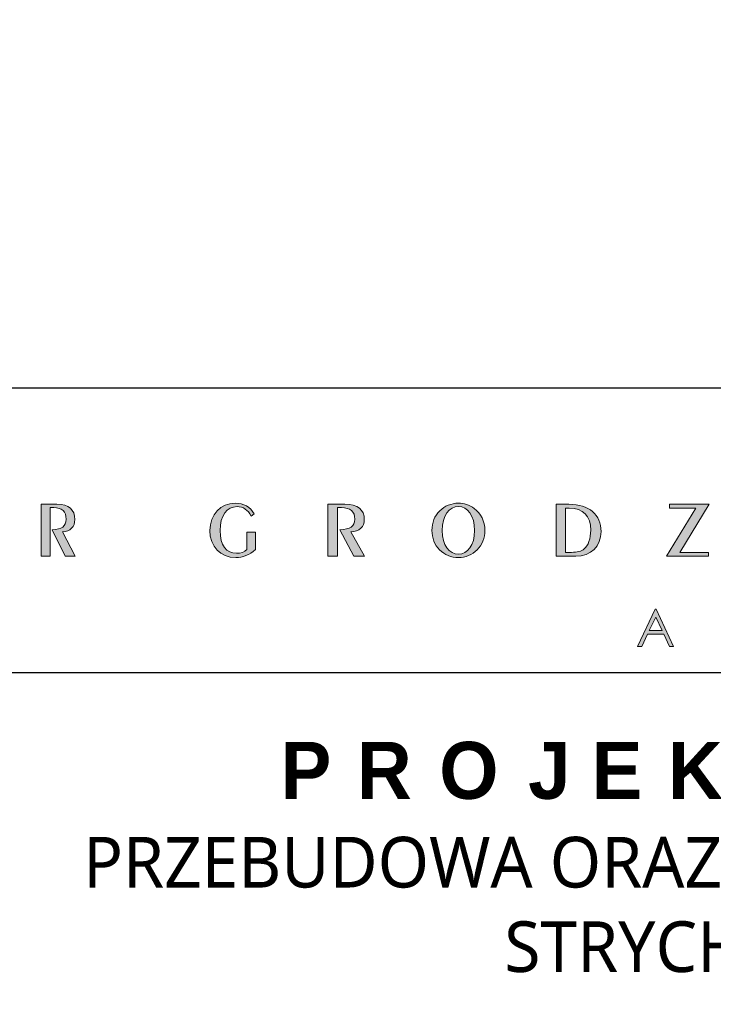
# Model space of a CAD drawing. Header units: millimetres. Extents: x 80301 to 146489, y -78581 to -28273.
# Tile 131 of 135: x 144244 to 144464, y -75330 to -75019. Entities that reach past the tile are written whole.
import ezdxf

# ---------------------------------------------------------------- set-up
doc = ezdxf.new("R2010")
doc.units = ezdxf.units.MM
doc.layers.get('0').update_dxf_attribs({"lineweight": 0})
doc.layers.add('A-przekrycieram.ART', color=7, linetype='Continuous', lineweight=0, true_color=0xffffff)
doc.layers.add('opis..KF', color=250, linetype='Continuous', lineweight=15)
doc.styles.add('ARCH', font='segoeuil.ttf')

# ---------------------------------------------------------------- blocks, each defined once
blk = doc.blocks.new('A$C3E4B4AA6')
at = {"layer": 'opis..KF', "lineweight": 0}
h = blk.add_hatch(color=256, dxfattribs=at)
h.dxf.hatch_style = 1
edge = h.paths.add_edge_path()
edge.add_spline(control_points=[(159.55, 40.88), (159.55, 40.88), (155.09, 49.43), (155.09, 49.43), (155.09, 49.43), (157.91, 49.58), (159.46, 51.19), (159.46, 53.77), (159.46, 53.77), (159.46, 57.23), (157.35, 59.11), (153.14, 59.11), (153.14, 59.11), (153.14, 59.11), (147.64, 59.11), (147.64, 59.11), (147.64, 59.11), (147.64, 59.11), (147.64, 40.88), (147.64, 40.88), (147.64, 40.88), (147.64, 40.88), (150.76, 40.88), (150.76, 40.88), (150.76, 40.88), (150.76, 40.88), (150.76, 57.94), (150.76, 57.94), (150.76, 57.94), (150.76, 57.94), (152.04, 57.94), (152.04, 57.94), (152.04, 57.94), (154.95, 57.94), (156.39, 56.62), (156.39, 53.92), (156.39, 53.92), (156.39, 51.31), (154.88, 50.36), (151.54, 50.12), (151.54, 50.12), (151.54, 50.12), (156.05, 40.88), (156.05, 40.88), (156.05, 40.88), (156.05, 40.88), (159.55, 40.88), (159.55, 40.88)], knot_values=[0, 0, 0, 0, 0.076923, 0.076923, 0.076923, 0.077023, 0.153846, 0.153846, 0.153846, 0.153946, 0.230769, 0.230769, 0.230769, 0.230869, 0.307692, 0.307692, 0.307692, 0.307792, 0.384615, 0.384615, 0.384615, 0.384715, 0.461538, 0.461538, 0.461538, 0.461638, 0.538462, 0.538462, 0.538462, 0.538562, 0.615385, 0.615385, 0.615385, 0.615485, 0.692308, 0.692308, 0.692308, 0.692408, 0.769231, 0.769231, 0.769231, 0.769331, 0.846154, 0.846154, 0.846154, 0.846254, 1, 1, 1, 1], degree=3, periodic=0)
h = blk.add_hatch(color=256, dxfattribs=at)
h.dxf.hatch_style = 1
edge = h.paths.add_edge_path()
edge.add_spline(control_points=[(222.92, 43.25), (222.92, 43.25), (222.92, 49.39), (222.92, 49.39), (222.92, 49.39), (222.92, 49.39), (219.85, 49.39), (219.85, 49.39), (219.85, 49.39), (219.85, 49.39), (219.85, 43.2), (219.85, 43.2), (219.85, 43.2), (218.99, 42.39), (217.73, 41.91), (216.26, 41.91), (216.26, 41.91), (212.71, 41.91), (210.47, 44.73), (210.47, 49.87), (210.47, 49.87), (210.47, 55.16), (212.8, 58.3), (216.41, 58.3), (216.41, 58.3), (218.58, 58.3), (220.26, 57.18), (221.38, 54.97), (221.38, 54.97), (221.38, 54.97), (222.48, 55.72), (222.48, 55.72), (222.48, 55.72), (221.02, 58.23), (218.8, 59.5), (215.7, 59.5), (215.7, 59.5), (210.78, 59.5), (206.86, 55.5), (206.86, 49.97), (206.86, 49.97), (206.86, 44.27), (210.59, 40.44), (216, 40.44), (216, 40.44), (218.43, 40.44), (220.75, 41.35), (222.92, 43.25)], knot_values=[0, 0, 0, 0, 0.076923, 0.076923, 0.076923, 0.077023, 0.153846, 0.153846, 0.153846, 0.153946, 0.230769, 0.230769, 0.230769, 0.230869, 0.307692, 0.307692, 0.307692, 0.307792, 0.384615, 0.384615, 0.384615, 0.384715, 0.461538, 0.461538, 0.461538, 0.461638, 0.538462, 0.538462, 0.538462, 0.538562, 0.615385, 0.615385, 0.615385, 0.615485, 0.692308, 0.692308, 0.692308, 0.692408, 0.769231, 0.769231, 0.769231, 0.769331, 0.846154, 0.846154, 0.846154, 0.846254, 1, 1, 1, 1], degree=3, periodic=0)
h = blk.add_hatch(color=256, dxfattribs=at)
h.dxf.hatch_style = 1
edge = h.paths.add_edge_path()
edge.add_spline(control_points=[(261.21, 40.88), (261.21, 40.88), (256.36, 49.43), (256.36, 49.43), (256.36, 49.43), (259.43, 49.58), (261.11, 51.19), (261.11, 53.77), (261.11, 53.77), (261.11, 57.23), (258.82, 59.11), (254.24, 59.11), (254.24, 59.11), (254.24, 59.11), (248.27, 59.11), (248.27, 59.11), (248.27, 59.11), (248.27, 59.11), (248.27, 40.88), (248.27, 40.88), (248.27, 40.88), (248.27, 40.88), (251.66, 40.88), (251.66, 40.88), (251.66, 40.88), (251.66, 40.88), (251.66, 57.94), (251.66, 57.94), (251.66, 57.94), (251.66, 57.94), (253.05, 57.94), (253.05, 57.94), (253.05, 57.94), (256.22, 57.94), (257.78, 56.62), (257.78, 53.92), (257.78, 53.92), (257.78, 51.31), (256.14, 50.36), (252.51, 50.12), (252.51, 50.12), (252.51, 50.12), (257.41, 40.88), (257.41, 40.88), (257.41, 40.88), (257.41, 40.88), (261.21, 40.88), (261.21, 40.88)], knot_values=[0, 0, 0, 0, 0.076923, 0.076923, 0.076923, 0.077023, 0.153846, 0.153846, 0.153846, 0.153946, 0.230769, 0.230769, 0.230769, 0.230869, 0.307692, 0.307692, 0.307692, 0.307792, 0.384615, 0.384615, 0.384615, 0.384715, 0.461538, 0.461538, 0.461538, 0.461638, 0.538462, 0.538462, 0.538462, 0.538562, 0.615385, 0.615385, 0.615385, 0.615485, 0.692308, 0.692308, 0.692308, 0.692408, 0.769231, 0.769231, 0.769231, 0.769331, 0.846154, 0.846154, 0.846154, 0.846254, 1, 1, 1, 1], degree=3, periodic=0)
h = blk.add_hatch(color=256, dxfattribs=at)
h.dxf.hatch_style = 1
edge = h.paths.add_edge_path()
edge.add_spline(control_points=[(303.45, 49.95), (303.45, 53.16), (302.11, 55.89), (299.68, 57.69), (299.68, 57.69), (298.04, 58.86), (296.14, 59.5), (294.15, 59.5), (294.15, 59.5), (291.66, 59.5), (289.35, 58.52), (287.59, 56.79), (287.59, 56.79), (285.79, 55.04), (284.84, 52.65), (284.84, 49.95), (284.84, 49.95), (284.84, 47.27), (285.79, 44.9), (287.54, 43.15), (287.54, 43.15), (289.35, 41.35), (291.64, 40.44), (294.15, 40.44), (294.15, 40.44), (296.63, 40.44), (298.92, 41.35), (300.72, 43.15), (300.72, 43.15), (302.5, 44.9), (303.45, 47.27), (303.45, 49.95)], knot_values=[0, 0, 0, 0, 0.111111, 0.111111, 0.111111, 0.111211, 0.222222, 0.222222, 0.222222, 0.222322, 0.333333, 0.333333, 0.333333, 0.333433, 0.444444, 0.444444, 0.444444, 0.444544, 0.555556, 0.555556, 0.555556, 0.555656, 0.666667, 0.666667, 0.666667, 0.666767, 0.777778, 0.777778, 0.777778, 0.777878, 1, 1, 1, 1], degree=3, periodic=0)
edge = h.paths.add_edge_path(flags=16)
edge.add_spline(control_points=[(299.85, 49.95), (299.85, 44.76), (297.31, 41.61), (294.15, 41.61), (294.15, 41.61), (290.95, 41.61), (288.44, 44.78), (288.44, 49.95), (288.44, 49.95), (288.44, 55.14), (290.95, 58.33), (294.15, 58.33), (294.15, 58.33), (297.31, 58.33), (299.85, 55.16), (299.85, 49.95)], knot_values=[0, 0, 0, 0, 0.2, 0.2, 0.2, 0.2001, 0.4, 0.4, 0.4, 0.4001, 0.6, 0.6, 0.6, 0.6001, 1, 1, 1, 1], degree=3, periodic=0)
h = blk.add_hatch(color=256, dxfattribs=at)
h.dxf.hatch_style = 1
edge = h.paths.add_edge_path()
edge.add_spline(control_points=[(344.26, 49.58), (344.26, 55.48), (340.09, 59.11), (332.9, 59.11), (332.9, 59.11), (332.9, 59.11), (328.45, 59.11), (328.45, 59.11), (328.45, 59.11), (328.45, 59.11), (328.45, 40.88), (328.45, 40.88), (328.45, 40.88), (328.45, 40.88), (335.34, 40.88), (335.34, 40.88), (335.34, 40.88), (340.72, 40.88), (344.26, 44.39), (344.26, 49.58)], knot_values=[0, 0, 0, 0, 0.166667, 0.166667, 0.166667, 0.166767, 0.333333, 0.333333, 0.333333, 0.333433, 0.5, 0.5, 0.5, 0.5001, 0.666667, 0.666667, 0.666667, 0.666767, 1, 1, 1, 1], degree=3, periodic=0)
edge = h.paths.add_edge_path(flags=16)
edge.add_spline(control_points=[(340.63, 50.04), (340.63, 47), (339.75, 44.71), (338.31, 43.44), (338.31, 43.44), (337.29, 42.56), (335.85, 42.25), (333.81, 42.25), (333.81, 42.25), (333.81, 42.25), (331.81, 42.25), (331.81, 42.25), (331.81, 42.25), (331.81, 42.25), (331.81, 57.74), (331.81, 57.74), (331.81, 57.74), (331.81, 57.74), (333.07, 57.74), (333.07, 57.74), (333.07, 57.74), (337.97, 57.74), (340.63, 55.01), (340.63, 50.04)], knot_values=[0, 0, 0, 0, 0.142857, 0.142857, 0.142857, 0.142957, 0.285714, 0.285714, 0.285714, 0.285814, 0.428571, 0.428571, 0.428571, 0.428671, 0.571429, 0.571429, 0.571429, 0.571529, 0.714286, 0.714286, 0.714286, 0.714386, 1, 1, 1, 1], degree=3, periodic=0)
h = blk.add_hatch(color=256, dxfattribs=at)
h.dxf.hatch_style = 1
edge = h.paths.add_edge_path()
edge.add_spline(control_points=[(382.16, 59.11), (382.16, 59.11), (368.32, 59.11), (368.32, 59.11), (368.32, 59.11), (368.32, 59.11), (368.32, 57.74), (368.32, 57.74), (368.32, 57.74), (368.32, 57.74), (377.58, 57.74), (377.58, 57.74), (377.58, 57.74), (377.58, 57.74), (367.28, 40.88), (367.28, 40.88), (367.28, 40.88), (367.28, 40.88), (381.97, 40.88), (381.97, 40.88), (381.97, 40.88), (381.97, 40.88), (381.97, 42.25), (381.97, 42.25), (381.97, 42.25), (381.97, 42.25), (371.88, 42.25), (371.88, 42.25), (371.88, 42.25), (371.88, 42.25), (382.16, 59.11), (382.16, 59.11)], knot_values=[0, 0, 0, 0, 0.111111, 0.111111, 0.111111, 0.111211, 0.222222, 0.222222, 0.222222, 0.222322, 0.333333, 0.333333, 0.333333, 0.333433, 0.444444, 0.444444, 0.444444, 0.444544, 0.555556, 0.555556, 0.555556, 0.555656, 0.666667, 0.666667, 0.666667, 0.666767, 0.777778, 0.777778, 0.777778, 0.777878, 1, 1, 1, 1], degree=3, periodic=0)
h = blk.add_hatch(color=256, dxfattribs=at)
h.dxf.hatch_style = 1
edge = h.paths.add_edge_path()
edge.add_spline(control_points=[(363.59, 22.31), (363.59, 22.31), (369.72, 9.18), (369.72, 9.18), (369.72, 9.18), (369.72, 9.18), (368.31, 9.18), (368.31, 9.18), (368.31, 9.18), (368.31, 9.18), (366.25, 13.5), (366.25, 13.5), (366.25, 13.5), (366.25, 13.5), (360.57, 13.5), (360.57, 13.5), (360.57, 13.5), (360.57, 13.5), (358.53, 9.18), (358.53, 9.18), (358.53, 9.18), (358.53, 9.18), (357.06, 9.18), (357.06, 9.18), (357.06, 9.18), (357.06, 9.18), (363.26, 22.31), (363.26, 22.31), (363.26, 22.31), (363.26, 22.31), (363.59, 22.31), (363.59, 22.31)], knot_values=[0, 0, 0, 0, 0.111111, 0.111111, 0.111111, 0.111211, 0.222222, 0.222222, 0.222222, 0.222322, 0.333333, 0.333333, 0.333333, 0.333433, 0.444444, 0.444444, 0.444444, 0.444544, 0.555556, 0.555556, 0.555556, 0.555656, 0.666667, 0.666667, 0.666667, 0.666767, 0.777778, 0.777778, 0.777778, 0.777878, 1, 1, 1, 1], degree=3, periodic=0)
edge = h.paths.add_edge_path(flags=16)
edge.add_spline(control_points=[(363.43, 19.56), (363.43, 19.56), (361.17, 14.78), (361.17, 14.78), (361.17, 14.78), (361.17, 14.78), (365.68, 14.78), (365.68, 14.78), (365.68, 14.78), (365.68, 14.78), (363.43, 19.56), (363.43, 19.56)], knot_values=[0, 0, 0, 0, 0.25, 0.25, 0.25, 0.2501, 0.5, 0.5, 0.5, 0.5001, 1, 1, 1, 1], degree=3, periodic=0)
at = {"layer": 'opis..KF', "lineweight": 30}
blk.add_lwpolyline([(0, 100), (933, 100), (933, 0), (0, 0)], close=True, dxfattribs=at)
at = {"layer": 'opis..KF', "lineweight": 0}
for points, knots in [([(159.55, 40.88), (159.55, 40.88), (155.09, 49.43), (155.09, 49.43), (155.09, 49.43), (157.91, 49.58), (159.46, 51.19), (159.46, 53.77), (159.46, 53.77), (159.46, 57.23), (157.35, 59.11), (153.14, 59.11), (153.14, 59.11), (153.14, 59.11), (147.64, 59.11), (147.64, 59.11), (147.64, 59.11), (147.64, 59.11), (147.64, 40.88), (147.64, 40.88), (147.64, 40.88), (147.64, 40.88), (150.76, 40.88), (150.76, 40.88), (150.76, 40.88), (150.76, 40.88), (150.76, 57.94), (150.76, 57.94), (150.76, 57.94), (150.76, 57.94), (152.04, 57.94), (152.04, 57.94), (152.04, 57.94), (154.95, 57.94), (156.39, 56.62), (156.39, 53.92), (156.39, 53.92), (156.39, 51.31), (154.88, 50.36), (151.54, 50.12), (151.54, 50.12), (151.54, 50.12), (156.05, 40.88), (156.05, 40.88), (156.05, 40.88), (156.05, 40.88), (159.55, 40.88), (159.55, 40.88)], [0, 0, 0, 0, 0.076923, 0.076923, 0.076923, 0.076923, 0.153846, 0.153846, 0.153846, 0.153846, 0.230769, 0.230769, 0.230769, 0.230769, 0.307692, 0.307692, 0.307692, 0.307692, 0.384615, 0.384615, 0.384615, 0.384615, 0.461538, 0.461538, 0.461538, 0.461538, 0.538462, 0.538462, 0.538462, 0.538462, 0.615385, 0.615385, 0.615385, 0.615385, 0.692308, 0.692308, 0.692308, 0.692308, 0.769231, 0.769231, 0.769231, 0.769231, 0.846154, 0.846154, 0.846154, 0.846154, 1, 1, 1, 1]), ([(222.92, 43.25), (222.92, 43.25), (222.92, 49.39), (222.92, 49.39), (222.92, 49.39), (222.92, 49.39), (219.85, 49.39), (219.85, 49.39), (219.85, 49.39), (219.85, 49.39), (219.85, 43.2), (219.85, 43.2), (219.85, 43.2), (218.99, 42.39), (217.73, 41.91), (216.26, 41.91), (216.26, 41.91), (212.71, 41.91), (210.47, 44.73), (210.47, 49.87), (210.47, 49.87), (210.47, 55.16), (212.8, 58.3), (216.41, 58.3), (216.41, 58.3), (218.58, 58.3), (220.26, 57.18), (221.38, 54.97), (221.38, 54.97), (221.38, 54.97), (222.48, 55.72), (222.48, 55.72), (222.48, 55.72), (221.02, 58.23), (218.8, 59.5), (215.7, 59.5), (215.7, 59.5), (210.78, 59.5), (206.86, 55.5), (206.86, 49.97), (206.86, 49.97), (206.86, 44.27), (210.59, 40.44), (216, 40.44), (216, 40.44), (218.43, 40.44), (220.75, 41.35), (222.92, 43.25)], [0, 0, 0, 0, 0.076923, 0.076923, 0.076923, 0.076923, 0.153846, 0.153846, 0.153846, 0.153846, 0.230769, 0.230769, 0.230769, 0.230769, 0.307692, 0.307692, 0.307692, 0.307692, 0.384615, 0.384615, 0.384615, 0.384615, 0.461538, 0.461538, 0.461538, 0.461538, 0.538462, 0.538462, 0.538462, 0.538462, 0.615385, 0.615385, 0.615385, 0.615385, 0.692308, 0.692308, 0.692308, 0.692308, 0.769231, 0.769231, 0.769231, 0.769231, 0.846154, 0.846154, 0.846154, 0.846154, 1, 1, 1, 1]), ([(261.21, 40.88), (261.21, 40.88), (256.36, 49.43), (256.36, 49.43), (256.36, 49.43), (259.43, 49.58), (261.11, 51.19), (261.11, 53.77), (261.11, 53.77), (261.11, 57.23), (258.82, 59.11), (254.24, 59.11), (254.24, 59.11), (254.24, 59.11), (248.27, 59.11), (248.27, 59.11), (248.27, 59.11), (248.27, 59.11), (248.27, 40.88), (248.27, 40.88), (248.27, 40.88), (248.27, 40.88), (251.66, 40.88), (251.66, 40.88), (251.66, 40.88), (251.66, 40.88), (251.66, 57.94), (251.66, 57.94), (251.66, 57.94), (251.66, 57.94), (253.05, 57.94), (253.05, 57.94), (253.05, 57.94), (256.22, 57.94), (257.78, 56.62), (257.78, 53.92), (257.78, 53.92), (257.78, 51.31), (256.14, 50.36), (252.51, 50.12), (252.51, 50.12), (252.51, 50.12), (257.41, 40.88), (257.41, 40.88), (257.41, 40.88), (257.41, 40.88), (261.21, 40.88), (261.21, 40.88)], [0, 0, 0, 0, 0.076923, 0.076923, 0.076923, 0.076923, 0.153846, 0.153846, 0.153846, 0.153846, 0.230769, 0.230769, 0.230769, 0.230769, 0.307692, 0.307692, 0.307692, 0.307692, 0.384615, 0.384615, 0.384615, 0.384615, 0.461538, 0.461538, 0.461538, 0.461538, 0.538462, 0.538462, 0.538462, 0.538462, 0.615385, 0.615385, 0.615385, 0.615385, 0.692308, 0.692308, 0.692308, 0.692308, 0.769231, 0.769231, 0.769231, 0.769231, 0.846154, 0.846154, 0.846154, 0.846154, 1, 1, 1, 1]), ([(303.45, 49.95), (303.45, 53.16), (302.11, 55.89), (299.68, 57.69), (299.68, 57.69), (298.04, 58.86), (296.14, 59.5), (294.15, 59.5), (294.15, 59.5), (291.66, 59.5), (289.35, 58.52), (287.59, 56.79), (287.59, 56.79), (285.79, 55.04), (284.84, 52.65), (284.84, 49.95), (284.84, 49.95), (284.84, 47.27), (285.79, 44.9), (287.54, 43.15), (287.54, 43.15), (289.35, 41.35), (291.64, 40.44), (294.15, 40.44), (294.15, 40.44), (296.63, 40.44), (298.92, 41.35), (300.72, 43.15), (300.72, 43.15), (302.5, 44.9), (303.45, 47.27), (303.45, 49.95)], [0, 0, 0, 0, 0.111111, 0.111111, 0.111111, 0.111111, 0.222222, 0.222222, 0.222222, 0.222222, 0.333333, 0.333333, 0.333333, 0.333333, 0.444444, 0.444444, 0.444444, 0.444444, 0.555556, 0.555556, 0.555556, 0.555556, 0.666667, 0.666667, 0.666667, 0.666667, 0.777778, 0.777778, 0.777778, 0.777778, 1, 1, 1, 1]), ([(344.26, 49.58), (344.26, 55.48), (340.09, 59.11), (332.9, 59.11), (332.9, 59.11), (332.9, 59.11), (328.45, 59.11), (328.45, 59.11), (328.45, 59.11), (328.45, 59.11), (328.45, 40.88), (328.45, 40.88), (328.45, 40.88), (328.45, 40.88), (335.34, 40.88), (335.34, 40.88), (335.34, 40.88), (340.72, 40.88), (344.26, 44.39), (344.26, 49.58)], [0, 0, 0, 0, 0.166667, 0.166667, 0.166667, 0.166667, 0.333333, 0.333333, 0.333333, 0.333333, 0.5, 0.5, 0.5, 0.5, 0.666667, 0.666667, 0.666667, 0.666667, 1, 1, 1, 1]), ([(382.16, 59.11), (382.16, 59.11), (368.32, 59.11), (368.32, 59.11), (368.32, 59.11), (368.32, 59.11), (368.32, 57.74), (368.32, 57.74), (368.32, 57.74), (368.32, 57.74), (377.58, 57.74), (377.58, 57.74), (377.58, 57.74), (377.58, 57.74), (367.28, 40.88), (367.28, 40.88), (367.28, 40.88), (367.28, 40.88), (381.97, 40.88), (381.97, 40.88), (381.97, 40.88), (381.97, 40.88), (381.97, 42.25), (381.97, 42.25), (381.97, 42.25), (381.97, 42.25), (371.88, 42.25), (371.88, 42.25), (371.88, 42.25), (371.88, 42.25), (382.16, 59.11), (382.16, 59.11)], [0, 0, 0, 0, 0.111111, 0.111111, 0.111111, 0.111111, 0.222222, 0.222222, 0.222222, 0.222222, 0.333333, 0.333333, 0.333333, 0.333333, 0.444444, 0.444444, 0.444444, 0.444444, 0.555556, 0.555556, 0.555556, 0.555556, 0.666667, 0.666667, 0.666667, 0.666667, 0.777778, 0.777778, 0.777778, 0.777778, 1, 1, 1, 1]), ([(299.85, 49.95), (299.85, 44.76), (297.31, 41.61), (294.15, 41.61), (294.15, 41.61), (290.95, 41.61), (288.44, 44.78), (288.44, 49.95), (288.44, 49.95), (288.44, 55.14), (290.95, 58.33), (294.15, 58.33), (294.15, 58.33), (297.31, 58.33), (299.85, 55.16), (299.85, 49.95)], [0, 0, 0, 0, 0.2, 0.2, 0.2, 0.2, 0.4, 0.4, 0.4, 0.4, 0.6, 0.6, 0.6, 0.6, 1, 1, 1, 1]), ([(340.63, 50.04), (340.63, 47), (339.75, 44.71), (338.31, 43.44), (338.31, 43.44), (337.29, 42.56), (335.85, 42.25), (333.81, 42.25), (333.81, 42.25), (333.81, 42.25), (331.81, 42.25), (331.81, 42.25), (331.81, 42.25), (331.81, 42.25), (331.81, 57.74), (331.81, 57.74), (331.81, 57.74), (331.81, 57.74), (333.07, 57.74), (333.07, 57.74), (333.07, 57.74), (337.97, 57.74), (340.63, 55.01), (340.63, 50.04)], [0, 0, 0, 0, 0.142857, 0.142857, 0.142857, 0.142857, 0.285714, 0.285714, 0.285714, 0.285714, 0.428571, 0.428571, 0.428571, 0.428571, 0.571429, 0.571429, 0.571429, 0.571429, 0.714286, 0.714286, 0.714286, 0.714286, 1, 1, 1, 1]), ([(363.59, 22.31), (363.59, 22.31), (369.72, 9.18), (369.72, 9.18), (369.72, 9.18), (369.72, 9.18), (368.31, 9.18), (368.31, 9.18), (368.31, 9.18), (368.31, 9.18), (366.25, 13.5), (366.25, 13.5), (366.25, 13.5), (366.25, 13.5), (360.57, 13.5), (360.57, 13.5), (360.57, 13.5), (360.57, 13.5), (358.53, 9.18), (358.53, 9.18), (358.53, 9.18), (358.53, 9.18), (357.06, 9.18), (357.06, 9.18), (357.06, 9.18), (357.06, 9.18), (363.26, 22.31), (363.26, 22.31), (363.26, 22.31), (363.26, 22.31), (363.59, 22.31), (363.59, 22.31)], [0, 0, 0, 0, 0.111111, 0.111111, 0.111111, 0.111111, 0.222222, 0.222222, 0.222222, 0.222222, 0.333333, 0.333333, 0.333333, 0.333333, 0.444444, 0.444444, 0.444444, 0.444444, 0.555556, 0.555556, 0.555556, 0.555556, 0.666667, 0.666667, 0.666667, 0.666667, 0.777778, 0.777778, 0.777778, 0.777778, 1, 1, 1, 1]), ([(363.43, 19.56), (363.43, 19.56), (361.17, 14.78), (361.17, 14.78), (361.17, 14.78), (361.17, 14.78), (365.68, 14.78), (365.68, 14.78), (365.68, 14.78), (365.68, 14.78), (363.43, 19.56), (363.43, 19.56)], [0, 0, 0, 0, 0.25, 0.25, 0.25, 0.25, 0.5, 0.5, 0.5, 0.5, 1, 1, 1, 1])]:
    blk.add_open_spline(points, degree=3, knots=knots, dxfattribs=at)
blk = doc.blocks.new('*U1435')
at = {"layer": 'A-przekrycieram.ART'}
h = blk.add_hatch(color=256, dxfattribs=at)
h.dxf.hatch_style = 1
h.paths.add_polyline_path([(0, 4200), (8500, 4200), (8500, 0), (0, 0)])
h.paths.add_polyline_path([(200, 4100), (8400, 4100), (8400, 100), (200, 100)], flags=16)

msp = doc.modelspace()

# ---------------------------------------------------------------- linework, layer by layer
at = {"layer": 'opis..KF'}
msp.add_lwpolyline([(144958.95, -75224.86), (144118.39, -75224.86), (144118.39, -75337.36), (144958.95, -75337.36)], close=True, dxfattribs=at)

# ---------------------------------------------------------------- block references
msp.add_blockref('*U1435', (136558.95, -75866.11))
at = {"layer": 'opis..KF', "xscale": 0.8999999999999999, "yscale": 0.8999999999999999, "zscale": 0.8999999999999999}
msp.add_blockref('A$C3E4B4AA6', (144118.39, -75224.86), dxfattribs=at)

# ---------------------------------------------------------------- texts
at = {"layer": 'opis..KF', "insert": (144536.53, -75285.15), "char_height": 18, "width": 909.6583, "attachment_point": 5, "style": 'ARCH'}
msp.add_mtext('\\A1;{\\fCentury Gothic|b1|i0|c238|p34;\\T1.5;PROJEKT BUDOWLANY\\P\\fSegoe UI Light|b0|i0|c238|p34;\\H0.88889x;\\T1;PRZEBUDOWA ORAZ ZMIANA SPOSOBU UŻYTKOWANIA \\PSTRYCHU NA SALE LEKCYJNE}', dxfattribs=at)

doc.saveas('drawing.dxf')
